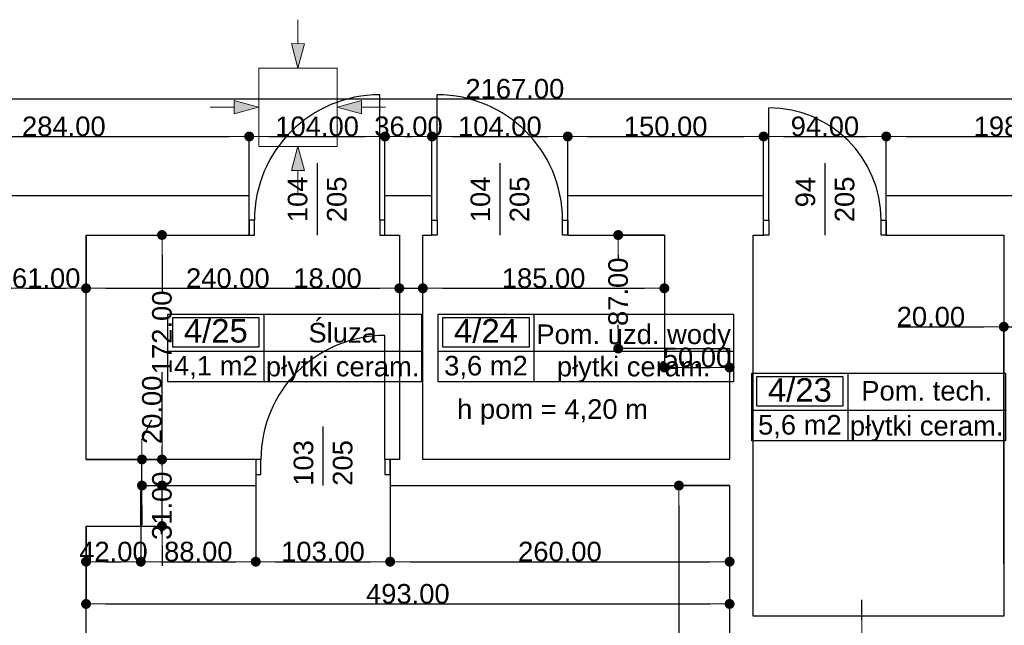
# Model space of a CAD drawing. Header units: millimetres. Extents: x -175445 to -20415, y -559200 to 231527.
# Tile 98 of 256: x -118716 to -111174, y -166722 to -162080. Entities that reach past the tile are written whole.
import ezdxf
from ezdxf.enums import TextEntityAlignment as Align

# ---------------------------------------------------------------- set-up
doc = ezdxf.new("R2010")
doc.units = ezdxf.units.MM
doc.header["$MEASUREMENT"] = 0
for name, color, linetype in [('Drzwi', 7, 'Continuous'), ('Linia', 7, 'Continuous'), ('Obiekt', 7, 'Continuous'), ('Strefa', 9, 'Continuous'), ('Słup', 7, 'Continuous'), ('Tekst', 7, 'Continuous'), ('Wymiary', 9, 'Continuous'), ('Ściana', 7, 'Continuous')]:
    doc.layers.add(name, color=color, linetype=linetype)
doc.styles.add('Arial', font='txt')
doc.styles.add('Times new roman', font='txt')
doc.dimstyles.new('GENERATED_STYLE__1', dxfattribs={"dimtxt": 150, "dimasz": 152, "dimexe": 0.18, "dimexo": 0, "dimgap": 0.09, "dimtad": 1, "dimtih": 1, "dimtoh": 1, "dimlfac": 0.1, "dimzin": 0, "dimdsep": 46, "dimtxsty": 'Arial', "dimblk": 'ARROWHEAD_11', "dimblk1": 'ARROWHEAD_11', "dimblk2": 'ARROWHEAD_11', "dimcen": 0.09, "dimclrd": 256, "dimclre": 256, "dimclrt": 256, "dimazin": 0, "dimtfac": 1, "dimtdec": 4, "dimtmove": 0, "dimatfit": 3, "dimfxl": 1, "dimtolj": 1, "dimtzin": 0, "dimarcsym": 0})
doc.dimstyles.new('GENERATED_STYLE__2', dxfattribs={"dimtxt": 150, "dimasz": 152, "dimexe": 0.18, "dimexo": 0, "dimgap": 0.09, "dimtad": 1, "dimlfac": 0.1, "dimzin": 0, "dimdsep": 46, "dimtxsty": 'Arial', "dimblk": 'ARROWHEAD_11', "dimblk1": 'ARROWHEAD_11', "dimblk2": 'ARROWHEAD_11', "dimcen": 0.09, "dimclrd": 256, "dimclre": 256, "dimclrt": 256, "dimazin": 0, "dimtfac": 1, "dimtdec": 4, "dimtmove": 0, "dimatfit": 3, "dimfxl": 1, "dimtolj": 1, "dimtzin": 0, "dimarcsym": 0})

# ---------------------------------------------------------------- blocks, each defined once
blk = doc.blocks.new('Pom. tech._4_23_23', base_point=(-112372.9, 30297))
at = {"layer": 'Strefa'}
for p, q in [((-113107, 30579.9), (-111164.8, 30579.9)), ((-113107, 30061.3), (-113107, 30579.9)), ((-113070.3, 30553.9), (-112409.6, 30553.9)), ((-113070.3, 30327.6), (-113070.3, 30553.9)), ((-112409.6, 30553.9), (-112409.6, 30327.6)), ((-112372.9, 30579.9), (-112372.9, 30061.3)), ((-111164.8, 30579.9), (-111164.8, 30061.3)), ((-112409.6, 30327.6), (-113070.3, 30327.6)), ((-113107, 30297), (-111164.8, 30297)), ((-111164.8, 30061.3), (-113107, 30061.3))]:
    blk.add_line(p, q, dxfattribs=at)
at = {"layer": 'Strefa', "style": 'Arial'}
for tag, height, p in [('ROOM_NUMBER', 180, (-112739.9, 30451.9)), ('ROOM_NAME', 150, (-111768.8, 30445.8)), ('ROOM_CALC_AREA', 150, (-112739.9, 30184.9)), ('floor_f', 150, (-111768.8, 30177.9))]:
    blk.add_attdef(tag, text='', height=height, dxfattribs=at).set_placement(p, align=Align.MIDDLE_CENTER)
blk = doc.blocks.new('Pom. uzd. wody_4_24_24', base_point=(-114777.3, 30750.3))
at = {"layer": 'Strefa'}
for p, q in [((-115511.3, 31033.1), (-113249.4, 31033.1)), ((-115511.3, 30514.6), (-115511.3, 31033.1)), ((-115474.6, 31007.2), (-114814, 31007.2)), ((-115474.6, 30780.9), (-115474.6, 31007.2)), ((-114814, 31007.2), (-114814, 30780.9)), ((-114777.3, 31033.1), (-114777.3, 30514.6)), ((-113249.4, 31033.1), (-113249.4, 30514.6)), ((-114814, 30780.9), (-115474.6, 30780.9)), ((-115511.3, 30750.3), (-113249.4, 30750.3)), ((-113249.4, 30514.6), (-115511.3, 30514.6))]:
    blk.add_line(p, q, dxfattribs=at)
at = {"layer": 'Strefa', "style": 'Arial'}
for tag, height, p in [('ROOM_NUMBER', 180, (-115144.3, 30905.2)), ('ROOM_NAME', 150, (-114013.4, 30878.7)), ('ROOM_CALC_AREA', 150, (-115144.3, 30638.2)), ('floor_f', 150, (-114013.4, 30631.2))]:
    blk.add_attdef(tag, text='', height=height, dxfattribs=at).set_placement(p, align=Align.MIDDLE_CENTER)
blk = doc.blocks.new('Śluza_4_25_25', base_point=(-116846.6, 30750.3))
at = {"layer": 'Strefa'}
for p, q in [((-117580.6, 31033.1), (-115638.4, 31033.1)), ((-117580.6, 30514.6), (-117580.6, 31033.1)), ((-117543.9, 31007.2), (-116883.3, 31007.2)), ((-117543.9, 30780.9), (-117543.9, 31007.2)), ((-116883.3, 31007.2), (-116883.3, 30780.9)), ((-116846.6, 31033.1), (-116846.6, 30514.6)), ((-115638.4, 31033.1), (-115638.4, 30514.6)), ((-116883.3, 30780.9), (-117543.9, 30780.9)), ((-117580.6, 30750.3), (-115638.4, 30750.3)), ((-115638.4, 30514.6), (-117580.6, 30514.6))]:
    blk.add_line(p, q, dxfattribs=at)
at = {"layer": 'Strefa', "style": 'Arial'}
for tag, height, p in [('ROOM_NUMBER', 180, (-117213.6, 30905.2)), ('ROOM_NAME', 150, (-116242.5, 30890.5)), ('ROOM_CALC_AREA', 150, (-117213.6, 30638.2)), ('floor_f', 150, (-116242.5, 30631.2))]:
    blk.add_attdef(tag, text='', height=height, dxfattribs=at).set_placement(p, align=Align.MIDDLE_CENTER)
blk = doc.blocks.new('ARROWHEAD_11')
at = {"color": 0, "linetype": 'Continuous', "lineweight": 0}
blk.add_line((0, 0), (-1, 0), dxfattribs=at)
at = {"color": 0, "linetype": 'Continuous', "lineweight": 0, "const_width": 0.25, "flags": 128}
blk.add_lwpolyline([(-0.125, 0, 1), (0.125, 0, 1)], format="xyb", close=True, dxfattribs=at)
blk = doc.blocks.new('*D1214')
at = {"layer": 'Defpoints', "color": 0}
for p in [(-116958, -162975.4), (-119798, -163430.6), (-116958, -163430.6)]:
    blk.add_point(p, dxfattribs=at)
at = {"layer": 'Wymiary', "lineweight": -2}
for p, q in [((-119798, -163430.6), (-119798, -162975.2)), ((-119646, -162975.4), (-117110, -162975.4)), ((-116958, -163430.6), (-116958, -162975.2))]:
    blk.add_line(p, q, dxfattribs=at)
at = {"layer": 'Wymiary', "lineweight": -2, "xscale": 152, "yscale": 152, "zscale": 152, "rotation": 180}
blk.add_blockref('ARROWHEAD_11', (-119798, -162975.4), dxfattribs=at)
at = {"layer": 'Wymiary', "lineweight": -2, "xscale": 152, "yscale": 152, "zscale": 152}
blk.add_blockref('ARROWHEAD_11', (-116958, -162975.4), dxfattribs=at)
at = {"layer": 'Wymiary', "lineweight": 13, "insert": (-118378, -162898.7), "char_height": 150, "attachment_point": 5, "style": 'Arial'}
blk.add_mtext('\\A1;284.00', dxfattribs=at)
blk = doc.blocks.new('*D1215')
at = {"layer": 'Defpoints', "color": 0}
for p in [(-115918, -162975.4), (-116958, -163430.6), (-115918, -163430.6)]:
    blk.add_point(p, dxfattribs=at)
at = {"layer": 'Wymiary', "lineweight": -2}
for p, q in [((-116958, -163430.6), (-116958, -162975.2)), ((-116806, -162975.4), (-116070, -162975.4)), ((-115918, -163430.6), (-115918, -162975.2))]:
    blk.add_line(p, q, dxfattribs=at)
at = {"layer": 'Wymiary', "lineweight": -2, "xscale": 152, "yscale": 152, "zscale": 152, "rotation": 180}
blk.add_blockref('ARROWHEAD_11', (-116958, -162975.4), dxfattribs=at)
at = {"layer": 'Wymiary', "lineweight": -2, "xscale": 152, "yscale": 152, "zscale": 152}
blk.add_blockref('ARROWHEAD_11', (-115918, -162975.4), dxfattribs=at)
at = {"layer": 'Wymiary', "lineweight": 13, "insert": (-116438, -162898.7), "char_height": 150, "attachment_point": 5, "style": 'Arial'}
blk.add_mtext('\\A1;104.00', dxfattribs=at)
blk = doc.blocks.new('*D1216')
at = {"layer": 'Defpoints', "color": 0}
for p in [(-115558, -162975.4), (-115918, -163430.6), (-115558, -163430.6)]:
    blk.add_point(p, dxfattribs=at)
at = {"layer": 'Wymiary', "lineweight": -2}
for p, q in [((-115918, -163430.6), (-115918, -162975.2)), ((-115766, -162975.4), (-115710, -162975.4)), ((-115558, -163430.6), (-115558, -162975.2))]:
    blk.add_line(p, q, dxfattribs=at)
at = {"layer": 'Wymiary', "lineweight": -2, "xscale": 152, "yscale": 152, "zscale": 152, "rotation": 180}
blk.add_blockref('ARROWHEAD_11', (-115918, -162975.4), dxfattribs=at)
at = {"layer": 'Wymiary', "lineweight": -2, "xscale": 152, "yscale": 152, "zscale": 152}
blk.add_blockref('ARROWHEAD_11', (-115558, -162975.4), dxfattribs=at)
at = {"layer": 'Wymiary', "lineweight": 13, "insert": (-115738, -162898.6), "char_height": 150, "attachment_point": 5, "style": 'Arial'}
blk.add_mtext('\\A1;36.00', dxfattribs=at)
blk = doc.blocks.new('*D1217')
at = {"layer": 'Defpoints', "color": 0}
for p in [(-114518, -162975.4), (-115558, -163430.6), (-114518, -163430.6)]:
    blk.add_point(p, dxfattribs=at)
at = {"layer": 'Wymiary', "lineweight": -2}
for p, q in [((-115558, -163430.6), (-115558, -162975.2)), ((-115406, -162975.4), (-114670, -162975.4)), ((-114518, -163430.6), (-114518, -162975.2))]:
    blk.add_line(p, q, dxfattribs=at)
at = {"layer": 'Wymiary', "lineweight": -2, "xscale": 152, "yscale": 152, "zscale": 152, "rotation": 180}
blk.add_blockref('ARROWHEAD_11', (-115558, -162975.4), dxfattribs=at)
at = {"layer": 'Wymiary', "lineweight": -2, "xscale": 152, "yscale": 152, "zscale": 152}
blk.add_blockref('ARROWHEAD_11', (-114518, -162975.4), dxfattribs=at)
at = {"layer": 'Wymiary', "lineweight": 13, "insert": (-115038, -162898.7), "char_height": 150, "attachment_point": 5, "style": 'Arial'}
blk.add_mtext('\\A1;104.00', dxfattribs=at)
blk = doc.blocks.new('*D1218')
at = {"layer": 'Defpoints', "color": 0}
for p in [(-113018, -162975.4), (-114518, -163430.6), (-113018, -163430.6)]:
    blk.add_point(p, dxfattribs=at)
at = {"layer": 'Wymiary', "lineweight": -2}
for p, q in [((-114518, -163430.6), (-114518, -162975.2)), ((-114366, -162975.4), (-113170, -162975.4)), ((-113018, -163430.6), (-113018, -162975.2))]:
    blk.add_line(p, q, dxfattribs=at)
at = {"layer": 'Wymiary', "lineweight": -2, "xscale": 152, "yscale": 152, "zscale": 152, "rotation": 180}
blk.add_blockref('ARROWHEAD_11', (-114518, -162975.4), dxfattribs=at)
at = {"layer": 'Wymiary', "lineweight": -2, "xscale": 152, "yscale": 152, "zscale": 152}
blk.add_blockref('ARROWHEAD_11', (-113018, -162975.4), dxfattribs=at)
at = {"layer": 'Wymiary', "lineweight": 13, "insert": (-113768, -162898.7), "char_height": 150, "attachment_point": 5, "style": 'Arial'}
blk.add_mtext('\\A1;150.00', dxfattribs=at)
blk = doc.blocks.new('*D1219')
at = {"layer": 'Defpoints', "color": 0}
for p in [(-112078, -162975.4), (-113018, -163430.6), (-112078, -163430.6)]:
    blk.add_point(p, dxfattribs=at)
at = {"layer": 'Wymiary', "lineweight": -2}
for p, q in [((-113018, -163430.6), (-113018, -162975.2)), ((-112866, -162975.4), (-112230, -162975.4)), ((-112078, -163430.6), (-112078, -162975.2))]:
    blk.add_line(p, q, dxfattribs=at)
at = {"layer": 'Wymiary', "lineweight": -2, "xscale": 152, "yscale": 152, "zscale": 152, "rotation": 180}
blk.add_blockref('ARROWHEAD_11', (-113018, -162975.4), dxfattribs=at)
at = {"layer": 'Wymiary', "lineweight": -2, "xscale": 152, "yscale": 152, "zscale": 152}
blk.add_blockref('ARROWHEAD_11', (-112078, -162975.4), dxfattribs=at)
at = {"layer": 'Wymiary', "lineweight": 13, "insert": (-112548, -162898.7), "char_height": 150, "attachment_point": 5, "style": 'Arial'}
blk.add_mtext('\\A1;94.00', dxfattribs=at)
blk = doc.blocks.new('*D1220')
at = {"layer": 'Defpoints', "color": 0}
for p in [(-110098, -162975.4), (-112078, -163430.6), (-110098, -163430.6)]:
    blk.add_point(p, dxfattribs=at)
at = {"layer": 'Wymiary', "lineweight": -2}
for p, q in [((-112078, -163430.6), (-112078, -162975.2)), ((-111926, -162975.4), (-110250, -162975.4)), ((-110098, -163430.6), (-110098, -162975.2))]:
    blk.add_line(p, q, dxfattribs=at)
at = {"layer": 'Wymiary', "lineweight": -2, "xscale": 152, "yscale": 152, "zscale": 152, "rotation": 180}
blk.add_blockref('ARROWHEAD_11', (-112078, -162975.4), dxfattribs=at)
at = {"layer": 'Wymiary', "lineweight": -2, "xscale": 152, "yscale": 152, "zscale": 152}
blk.add_blockref('ARROWHEAD_11', (-110098, -162975.4), dxfattribs=at)
at = {"layer": 'Wymiary', "lineweight": 13, "insert": (-111088, -162898.7), "char_height": 150, "attachment_point": 5, "style": 'Arial'}
blk.add_mtext('\\A1;198.00', dxfattribs=at)
blk = doc.blocks.new('*D1238')
at = {"layer": 'Defpoints', "color": 0}
for p in [(-104088, -162687.4), (-125758, -163170.6), (-104088, -163430.6)]:
    blk.add_point(p, dxfattribs=at)
at = {"layer": 'Wymiary', "lineweight": -2}
for p, q in [((-125758, -163170.6), (-125758, -162687.2)), ((-125606, -162687.4), (-104240, -162687.4)), ((-104088, -163430.6), (-104088, -162687.2))]:
    blk.add_line(p, q, dxfattribs=at)
at = {"layer": 'Wymiary', "lineweight": -2, "xscale": 152, "yscale": 152, "zscale": 152, "rotation": 180}
blk.add_blockref('ARROWHEAD_11', (-125758, -162687.4), dxfattribs=at)
at = {"layer": 'Wymiary', "lineweight": -2, "xscale": 152, "yscale": 152, "zscale": 152}
blk.add_blockref('ARROWHEAD_11', (-104088, -162687.4), dxfattribs=at)
at = {"layer": 'Wymiary', "lineweight": 13, "insert": (-114923, -162610.7), "char_height": 150, "attachment_point": 5, "style": 'Arial'}
blk.add_mtext('\\A1;2167.00', dxfattribs=at)
blk = doc.blocks.new('*D1505')
at = {"layer": 'Defpoints', "color": 0}
for p in [(-110978, -164433.7), (-111178, -166250.6), (-110978, -166250.6)]:
    blk.add_point(p, dxfattribs=at)
at = {"layer": 'Wymiary', "lineweight": -2}
for p, q in [((-111990.3, -164433.7), (-111482, -164433.7)), ((-111482, -164433.7), (-111330, -164433.7)), ((-111178, -166250.6), (-111178, -164433.6)), ((-111178, -164433.7), (-110978, -164433.7)), ((-110978, -166250.6), (-110978, -164433.6)), ((-110826, -164433.7), (-110674, -164433.7))]:
    blk.add_line(p, q, dxfattribs=at)
at = {"layer": 'Wymiary', "lineweight": -2, "xscale": 152, "yscale": 152, "zscale": 152}
blk.add_blockref('ARROWHEAD_11', (-111178, -164433.7), dxfattribs=at)
at = {"layer": 'Wymiary', "lineweight": -2, "xscale": 152, "yscale": 152, "zscale": 152, "rotation": 180}
blk.add_blockref('ARROWHEAD_11', (-110978, -164433.7), dxfattribs=at)
at = {"layer": 'Wymiary', "lineweight": 13, "insert": (-111736.2, -164357.1), "char_height": 150, "attachment_point": 5, "style": 'Arial'}
blk.add_mtext('\\A1;20.00', dxfattribs=at)
blk = doc.blocks.new('*D1548')
at = {"layer": 'Defpoints', "color": 0}
for p in [(-113666.6, -165650.6), (-113278, -165650.6), (-111608, -170780.6)]:
    blk.add_point(p, dxfattribs=at)
at = {"layer": 'Wymiary', "lineweight": -2}
for p, q in [((-113278, -165650.6), (-113666.8, -165650.6)), ((-113666.6, -165802.6), (-113666.6, -167904.4)), ((-113666.6, -170628.6), (-113666.6, -168526.8)), ((-111608, -170780.6), (-113666.8, -170780.6))]:
    blk.add_line(p, q, dxfattribs=at)
at = {"layer": 'Wymiary', "lineweight": -2, "xscale": 152, "yscale": 152, "zscale": 152}
for p, rotation in [((-113666.6, -165650.6), 90), ((-113666.6, -170780.6), 270)]:
    blk.add_blockref('ARROWHEAD_11', p, dxfattribs=dict(at, rotation=rotation))
at = {"layer": 'Wymiary', "lineweight": 13, "insert": (-113666.6, -168215.6), "char_height": 150, "attachment_point": 5, "rotation": 90, "style": 'Arial'}
blk.add_mtext('\\A1;513.00', dxfattribs=at)
blk = doc.blocks.new('*D1549')
at = {"layer": 'Defpoints', "color": 0}
for p in [(-112266.1, -166830.6), (-112178, -166830.6), (-112178, -167070.6)]:
    blk.add_point(p, dxfattribs=at)
at = {"layer": 'Wymiary', "lineweight": -2}
for p, q in [((-112266.1, -166678.6), (-112266.1, -166526.6)), ((-112178, -166830.6), (-112266.3, -166830.6)), ((-112266.1, -167070.6), (-112266.1, -166830.6)), ((-112178, -167070.6), (-112266.3, -167070.6)), ((-112266.1, -167222.6), (-112342.8, -167374.6))]:
    blk.add_line(p, q, dxfattribs=at)
at = {"layer": 'Wymiary', "lineweight": -2, "xscale": 152, "yscale": 152, "zscale": 152}
for p, rotation in [((-112266.1, -166830.6), 270), ((-112266.1, -167070.6), 90)]:
    blk.add_blockref('ARROWHEAD_11', p, dxfattribs=dict(at, rotation=rotation))
at = {"layer": 'Wymiary', "lineweight": 13, "insert": (-112342.8, -167451.3), "char_height": 150, "attachment_point": 5, "rotation": 90, "style": 'Arial'}
blk.add_mtext('\\A1;24.00', dxfattribs=at)
blk = doc.blocks.new('*D1551')
at = {"layer": 'Defpoints', "color": 0}
for p in [(-118208, -165960.6), (-117788, -165960.6), (-117788, -166234)]:
    blk.add_point(p, dxfattribs=at)
at = {"layer": 'Wymiary', "lineweight": -2}
for p, q in [((-118208, -165960.6), (-118208, -166234.1)), ((-117788, -165960.6), (-117788, -166234.1)), ((-118056, -166234), (-117940, -166234))]:
    blk.add_line(p, q, dxfattribs=at)
at = {"layer": 'Wymiary', "lineweight": -2, "xscale": 152, "yscale": 152, "zscale": 152, "rotation": 180}
blk.add_blockref('ARROWHEAD_11', (-118208, -166234), dxfattribs=at)
at = {"layer": 'Wymiary', "lineweight": -2, "xscale": 152, "yscale": 152, "zscale": 152}
blk.add_blockref('ARROWHEAD_11', (-117788, -166234), dxfattribs=at)
at = {"layer": 'Wymiary', "lineweight": 13, "insert": (-117998, -166157.3), "char_height": 150, "attachment_point": 5, "style": 'Arial'}
blk.add_mtext('\\A1;42.00', dxfattribs=at)
blk = doc.blocks.new('*D1552')
at = {"layer": 'Defpoints', "color": 0}
for p in [(-116908, -165650.6), (-117788, -165960.6), (-116908, -166234)]:
    blk.add_point(p, dxfattribs=at)
at = {"layer": 'Wymiary', "lineweight": -2}
for p, q in [((-116908, -165650.6), (-116908, -166234.1)), ((-117788, -165960.6), (-117788, -166234.1)), ((-117636, -166234), (-117060, -166234))]:
    blk.add_line(p, q, dxfattribs=at)
at = {"layer": 'Wymiary', "lineweight": -2, "xscale": 152, "yscale": 152, "zscale": 152, "rotation": 180}
blk.add_blockref('ARROWHEAD_11', (-117788, -166234), dxfattribs=at)
at = {"layer": 'Wymiary', "lineweight": -2, "xscale": 152, "yscale": 152, "zscale": 152}
blk.add_blockref('ARROWHEAD_11', (-116908, -166234), dxfattribs=at)
at = {"layer": 'Wymiary', "lineweight": 13, "insert": (-117348, -166157.3), "char_height": 150, "attachment_point": 5, "style": 'Arial'}
blk.add_mtext('\\A1;88.00', dxfattribs=at)
blk = doc.blocks.new('*D1553')
at = {"layer": 'Defpoints', "color": 0}
for p in [(-116908, -165650.6), (-115878, -165650.6), (-115878, -166234)]:
    blk.add_point(p, dxfattribs=at)
at = {"layer": 'Wymiary', "lineweight": -2}
for p, q in [((-116908, -165650.6), (-116908, -166234.1)), ((-115878, -165650.6), (-115878, -166234.1)), ((-116756, -166234), (-116030, -166234))]:
    blk.add_line(p, q, dxfattribs=at)
at = {"layer": 'Wymiary', "lineweight": -2, "xscale": 152, "yscale": 152, "zscale": 152, "rotation": 180}
blk.add_blockref('ARROWHEAD_11', (-116908, -166234), dxfattribs=at)
at = {"layer": 'Wymiary', "lineweight": -2, "xscale": 152, "yscale": 152, "zscale": 152}
blk.add_blockref('ARROWHEAD_11', (-115878, -166234), dxfattribs=at)
at = {"layer": 'Wymiary', "lineweight": 13, "insert": (-116393, -166157.2), "char_height": 150, "attachment_point": 5, "style": 'Arial'}
blk.add_mtext('\\A1;103.00', dxfattribs=at)
blk = doc.blocks.new('*D1554')
at = {"layer": 'Defpoints', "color": 0}
for p in [(-115878, -165650.6), (-113278, -165650.6), (-113278, -166234)]:
    blk.add_point(p, dxfattribs=at)
at = {"layer": 'Wymiary', "lineweight": -2}
for p, q in [((-115878, -165650.6), (-115878, -166234.1)), ((-113278, -165650.6), (-113278, -166234.1)), ((-115726, -166234), (-113430, -166234))]:
    blk.add_line(p, q, dxfattribs=at)
at = {"layer": 'Wymiary', "lineweight": -2, "xscale": 152, "yscale": 152, "zscale": 152, "rotation": 180}
blk.add_blockref('ARROWHEAD_11', (-115878, -166234), dxfattribs=at)
at = {"layer": 'Wymiary', "lineweight": -2, "xscale": 152, "yscale": 152, "zscale": 152}
blk.add_blockref('ARROWHEAD_11', (-113278, -166234), dxfattribs=at)
at = {"layer": 'Wymiary', "lineweight": 13, "insert": (-114578, -166157.3), "char_height": 150, "attachment_point": 5, "style": 'Arial'}
blk.add_mtext('\\A1;260.00', dxfattribs=at)
blk = doc.blocks.new('*D1555')
at = {"layer": 'Defpoints', "color": 0}
for p in [(-117788, -165650.6), (-117626.1, -165650.6), (-117788, -165960.6)]:
    blk.add_point(p, dxfattribs=at)
at = {"layer": 'Wymiary', "lineweight": -2}
for p, q in [((-117626.1, -165498.6), (-117626.1, -165346.6)), ((-117788, -165650.6), (-117625.9, -165650.6)), ((-117626.1, -165960.6), (-117626.1, -165650.6)), ((-117788, -165960.6), (-117625.9, -165960.6)), ((-117626.1, -166112.6), (-117626.1, -166264.6))]:
    blk.add_line(p, q, dxfattribs=at)
at = {"layer": 'Wymiary', "lineweight": -2, "xscale": 152, "yscale": 152, "zscale": 152}
for p, rotation in [((-117626.1, -165650.6), 270), ((-117626.1, -165960.6), 90)]:
    blk.add_blockref('ARROWHEAD_11', p, dxfattribs=dict(at, rotation=rotation))
at = {"layer": 'Wymiary', "lineweight": 13, "insert": (-117626.1, -165805.6), "char_height": 150, "attachment_point": 5, "rotation": 90, "style": 'Arial'}
blk.add_mtext('\\A1;31.00', dxfattribs=at)
blk = doc.blocks.new('*D1556')
at = {"layer": 'Defpoints', "color": 0}
for p in [(-118208, -165450.6), (-117779.5, -165450.6), (-117788, -165650.6)]:
    blk.add_point(p, dxfattribs=at)
at = {"layer": 'Wymiary', "lineweight": -2}
for p, q in [((-117779.5, -165298.6), (-117702.8, -165146.6)), ((-118208, -165450.6), (-117779.3, -165450.6)), ((-117779.5, -165650.6), (-117779.5, -165450.6)), ((-117788, -165650.6), (-117779.3, -165650.6)), ((-117779.5, -165802.6), (-117779.5, -165954.6))]:
    blk.add_line(p, q, dxfattribs=at)
at = {"layer": 'Wymiary', "lineweight": -2, "xscale": 152, "yscale": 152, "zscale": 152}
for p, rotation in [((-117779.5, -165450.6), 270), ((-117779.5, -165650.6), 90)]:
    blk.add_blockref('ARROWHEAD_11', p, dxfattribs=dict(at, rotation=rotation))
at = {"layer": 'Wymiary', "lineweight": 13, "insert": (-117702.8, -165070), "char_height": 150, "attachment_point": 5, "rotation": 90, "style": 'Arial'}
blk.add_mtext('\\A1;20.00', dxfattribs=at)
blk = doc.blocks.new('*D1557')
at = {"layer": 'Defpoints', "color": 0}
for p in [(-118208, -163730.6), (-117626.1, -163730.6), (-118208, -165450.6)]:
    blk.add_point(p, dxfattribs=at)
at = {"layer": 'Wymiary', "lineweight": -2}
for p, q in [((-118208, -163730.6), (-117625.9, -163730.6)), ((-117626.1, -163882.6), (-117626.1, -164172.7)), ((-117626.1, -165298.6), (-117626.1, -164780.9)), ((-118208, -165450.6), (-117625.9, -165450.6))]:
    blk.add_line(p, q, dxfattribs=at)
at = {"layer": 'Wymiary', "lineweight": -2, "xscale": 152, "yscale": 152, "zscale": 152}
for p, rotation in [((-117626.1, -163730.6), 90), ((-117626.1, -165450.6), 270)]:
    blk.add_blockref('ARROWHEAD_11', p, dxfattribs=dict(at, rotation=rotation))
at = {"layer": 'Wymiary', "lineweight": 13, "insert": (-117626.1, -164476.8), "char_height": 150, "attachment_point": 5, "rotation": 90, "style": 'Arial'}
blk.add_mtext('\\A1;172.00', dxfattribs=at)
blk = doc.blocks.new('*D1558')
at = {"layer": 'Defpoints', "color": 0}
for p in [(-113278, -165650.6), (-118208, -165960.6), (-113278, -166557.9)]:
    blk.add_point(p, dxfattribs=at)
at = {"layer": 'Wymiary', "lineweight": -2}
for p, q in [((-113278, -165650.6), (-113278, -166558.1)), ((-118208, -165960.6), (-118208, -166558.1)), ((-118056, -166557.9), (-113430, -166557.9))]:
    blk.add_line(p, q, dxfattribs=at)
at = {"layer": 'Wymiary', "lineweight": -2, "xscale": 152, "yscale": 152, "zscale": 152, "rotation": 180}
blk.add_blockref('ARROWHEAD_11', (-118208, -166557.9), dxfattribs=at)
at = {"layer": 'Wymiary', "lineweight": -2, "xscale": 152, "yscale": 152, "zscale": 152}
blk.add_blockref('ARROWHEAD_11', (-113278, -166557.9), dxfattribs=at)
at = {"layer": 'Wymiary', "lineweight": 13, "insert": (-115743, -166481.2), "char_height": 150, "attachment_point": 5, "style": 'Arial'}
blk.add_mtext('\\A1;493.00', dxfattribs=at)
blk = doc.blocks.new('*D1575')
at = {"layer": 'Defpoints', "color": 0}
for p in [(-118208, -163730.6), (-118208, -164138.9), (-118818, -166410.6)]:
    blk.add_point(p, dxfattribs=at)
at = {"layer": 'Wymiary', "lineweight": -2}
for p, q in [((-118208, -163730.6), (-118208, -164139)), ((-118818, -166410.6), (-118818, -164138.7)), ((-118666, -164138.9), (-118360, -164138.9))]:
    blk.add_line(p, q, dxfattribs=at)
at = {"layer": 'Wymiary', "lineweight": -2, "xscale": 152, "yscale": 152, "zscale": 152, "rotation": 180}
blk.add_blockref('ARROWHEAD_11', (-118818, -164138.9), dxfattribs=at)
at = {"layer": 'Wymiary', "lineweight": -2, "xscale": 152, "yscale": 152, "zscale": 152}
blk.add_blockref('ARROWHEAD_11', (-118208, -164138.9), dxfattribs=at)
at = {"layer": 'Wymiary', "lineweight": 13, "insert": (-118513, -164062.2), "char_height": 150, "attachment_point": 5, "style": 'Arial'}
blk.add_mtext('\\A1;61.00', dxfattribs=at)
blk = doc.blocks.new('*D1576')
at = {"layer": 'Defpoints', "color": 0}
for p in [(-118208, -163730.6), (-115808, -163730.6), (-115808, -164138.9)]:
    blk.add_point(p, dxfattribs=at)
at = {"layer": 'Wymiary', "lineweight": -2}
for p, q in [((-118208, -163730.6), (-118208, -164139)), ((-115808, -163730.6), (-115808, -164139)), ((-118056, -164138.9), (-115960, -164138.9))]:
    blk.add_line(p, q, dxfattribs=at)
at = {"layer": 'Wymiary', "lineweight": -2, "xscale": 152, "yscale": 152, "zscale": 152, "rotation": 180}
blk.add_blockref('ARROWHEAD_11', (-118208, -164138.9), dxfattribs=at)
at = {"layer": 'Wymiary', "lineweight": -2, "xscale": 152, "yscale": 152, "zscale": 152}
blk.add_blockref('ARROWHEAD_11', (-115808, -164138.9), dxfattribs=at)
at = {"layer": 'Wymiary', "lineweight": 13, "insert": (-117121.8, -164062.2), "char_height": 150, "attachment_point": 5, "style": 'Arial'}
blk.add_mtext('\\A1;240.00', dxfattribs=at)
blk = doc.blocks.new('*D1577')
at = {"layer": 'Defpoints', "color": 0}
for p in [(-115808, -163730.6), (-115628, -164138.9), (-115628, -164440.6)]:
    blk.add_point(p, dxfattribs=at)
at = {"layer": 'Wymiary', "lineweight": -2}
for p, q in [((-115808, -163730.6), (-115808, -164139)), ((-116603.7, -164138.9), (-116112, -164138.9)), ((-116112, -164138.9), (-115960, -164138.9)), ((-115808, -164138.9), (-115628, -164138.9)), ((-115628, -164440.6), (-115628, -164138.7)), ((-115476, -164138.9), (-115324, -164138.9))]:
    blk.add_line(p, q, dxfattribs=at)
at = {"layer": 'Wymiary', "lineweight": -2, "xscale": 152, "yscale": 152, "zscale": 152}
blk.add_blockref('ARROWHEAD_11', (-115808, -164138.9), dxfattribs=at)
at = {"layer": 'Wymiary', "lineweight": -2, "xscale": 152, "yscale": 152, "zscale": 152, "rotation": 180}
blk.add_blockref('ARROWHEAD_11', (-115628, -164138.9), dxfattribs=at)
at = {"layer": 'Wymiary', "lineweight": 13, "insert": (-116357.9, -164062.2), "char_height": 150, "attachment_point": 5, "style": 'Arial'}
blk.add_mtext('\\A1;18.00', dxfattribs=at)
blk = doc.blocks.new('*D1578')
at = {"layer": 'Defpoints', "color": 0}
for p in [(-113778, -163730.6), (-113778, -164138.9), (-115628, -164440.6)]:
    blk.add_point(p, dxfattribs=at)
at = {"layer": 'Wymiary', "lineweight": -2}
for p, q in [((-113778, -163730.6), (-113778, -164139)), ((-115628, -164440.6), (-115628, -164138.7)), ((-115476, -164138.9), (-113930, -164138.9))]:
    blk.add_line(p, q, dxfattribs=at)
at = {"layer": 'Wymiary', "lineweight": -2, "xscale": 152, "yscale": 152, "zscale": 152, "rotation": 180}
blk.add_blockref('ARROWHEAD_11', (-115628, -164138.9), dxfattribs=at)
at = {"layer": 'Wymiary', "lineweight": -2, "xscale": 152, "yscale": 152, "zscale": 152}
blk.add_blockref('ARROWHEAD_11', (-113778, -164138.9), dxfattribs=at)
at = {"layer": 'Wymiary', "lineweight": 13, "insert": (-114703, -164062.2), "char_height": 150, "attachment_point": 5, "style": 'Arial'}
blk.add_mtext('\\A1;185.00', dxfattribs=at)
blk = doc.blocks.new('*D1579')
at = {"layer": 'Defpoints', "color": 0}
for p in [(-114131.5, -163730.6), (-113778, -163730.6), (-113778, -164600.6)]:
    blk.add_point(p, dxfattribs=at)
at = {"layer": 'Wymiary', "lineweight": -2}
for p, q in [((-113778, -163730.6), (-114131.7, -163730.6)), ((-114131.5, -163882.6), (-114131.5, -163912.6)), ((-114131.5, -164448.6), (-114131.5, -164418.7)), ((-113778, -164600.6), (-114131.7, -164600.6))]:
    blk.add_line(p, q, dxfattribs=at)
at = {"layer": 'Wymiary', "lineweight": -2, "xscale": 152, "yscale": 152, "zscale": 152}
for p, rotation in [((-114131.5, -163730.6), 90), ((-114131.5, -164600.6), 270)]:
    blk.add_blockref('ARROWHEAD_11', p, dxfattribs=dict(at, rotation=rotation))
at = {"layer": 'Wymiary', "lineweight": 13, "insert": (-114131.5, -164165.6), "char_height": 150, "attachment_point": 5, "rotation": 90, "style": 'Arial'}
blk.add_mtext('\\A1;87.00', dxfattribs=at)
blk = doc.blocks.new('*D1580')
at = {"layer": 'Defpoints', "color": 0}
for p in [(-113778, -164600.6), (-113278, -164600.6), (-113278, -164746.2)]:
    blk.add_point(p, dxfattribs=at)
at = {"layer": 'Wymiary', "lineweight": -2}
for p, q in [((-113778, -164600.6), (-113778, -164746.4)), ((-113278, -164600.6), (-113278, -164746.4)), ((-113626, -164746.2), (-113430, -164746.2))]:
    blk.add_line(p, q, dxfattribs=at)
at = {"layer": 'Wymiary', "lineweight": -2, "xscale": 152, "yscale": 152, "zscale": 152, "rotation": 180}
blk.add_blockref('ARROWHEAD_11', (-113778, -164746.2), dxfattribs=at)
at = {"layer": 'Wymiary', "lineweight": -2, "xscale": 152, "yscale": 152, "zscale": 152}
blk.add_blockref('ARROWHEAD_11', (-113278, -164746.2), dxfattribs=at)
at = {"layer": 'Wymiary', "lineweight": 13, "insert": (-113528, -164669.5), "char_height": 150, "attachment_point": 5, "style": 'Arial'}
blk.add_mtext('\\A1;50.00', dxfattribs=at)

msp = doc.modelspace()

# ---------------------------------------------------------------- hatches: boundary and pattern name
at = {"layer": 'Linia', "linetype": 'Continuous', "lineweight": 13}
for points in [[(-116585.14, -162450.773), (-116534.891, -162264.237), (-116634.891, -162264.104)], [(-116886.34, -162750.772), (-117072.943, -162700.772), (-117072.943, -162800.772)], [(-116285.54, -162750.772), (-116098.938, -162800.772), (-116098.938, -162700.772)], [(-116585.14, -163050.772), (-116634.891, -163237.441), (-116534.891, -163237.308)]]:
    msp.add_hatch(color=253, dxfattribs=at).paths.add_polyline_path(points)

# ---------------------------------------------------------------- linework, layer by layer
at = {"layer": 'Drzwi', "color": 253}
for p, q in [((-115958.019, -163615.636), (-115958.019, -162655.636)), ((-115518.019, -163615.636), (-115518.019, -162655.636)), ((-112978.019, -163615.636), (-112978.019, -162755.636)), ((-116918.019, -163615.636), (-116958.019, -163615.636)), ((-116958.019, -163615.636), (-116958.019, -163730.636)), ((-116958.019, -163730.636), (-116958.019, -163615.636)), ((-116918.019, -163730.636), (-116918.019, -163615.636)), ((-115918.019, -163615.636), (-115958.019, -163615.636)), ((-115958.019, -163615.636), (-115958.019, -163730.636)), ((-115918.019, -163730.636), (-115918.019, -163615.636)), ((-115918.019, -163730.636), (-115918.019, -163615.636)), ((-115558.019, -163615.636), (-115518.019, -163615.636)), ((-115558.019, -163730.636), (-115558.019, -163615.636)), ((-115558.019, -163730.636), (-115558.019, -163615.636)), ((-115518.019, -163615.636), (-115518.019, -163730.636)), ((-114558.019, -163730.636), (-114558.019, -163615.636)), ((-114558.019, -163615.636), (-114518.019, -163615.636)), ((-114518.019, -163615.636), (-114518.019, -163730.636)), ((-114518.019, -163730.636), (-114518.019, -163615.636)), ((-113018.019, -163615.636), (-112978.019, -163615.636)), ((-113018.019, -163730.636), (-113018.019, -163615.636)), ((-113018.019, -163730.636), (-113018.019, -163615.636)), ((-112978.019, -163615.636), (-112978.019, -163730.636)), ((-112118.019, -163730.636), (-112118.019, -163615.636)), ((-112118.019, -163615.636), (-112078.019, -163615.636)), ((-112078.019, -163615.636), (-112078.019, -163730.636)), ((-112078.019, -163730.636), (-112078.019, -163615.636)), ((-116958.019, -163730.636), (-116918.019, -163730.636)), ((-115958.019, -163730.636), (-115918.019, -163730.636)), ((-115518.019, -163730.636), (-115558.019, -163730.636)), ((-114518.019, -163730.636), (-114558.019, -163730.636)), ((-112978.019, -163730.636), (-113018.019, -163730.636)), ((-112078.019, -163730.636), (-112118.019, -163730.636)), ((-115918.019, -165450.636), (-115918.019, -164500.636)), ((-116868.019, -165450.636), (-116908.019, -165450.636)), ((-116908.019, -165450.636), (-116908.019, -165565.636)), ((-116908.019, -165450.636), (-116908.019, -165565.636)), ((-116868.019, -165565.636), (-116868.019, -165450.636)), ((-115878.019, -165450.636), (-115918.019, -165450.636)), ((-115918.019, -165450.636), (-115918.019, -165565.636)), ((-115878.019, -165565.636), (-115878.019, -165450.636)), ((-115878.019, -165450.636), (-115878.019, -165565.636)), ((-116908.019, -165565.636), (-116868.019, -165565.636)), ((-115918.019, -165565.636), (-115878.019, -165565.636))]:
    msp.add_line(p, q, dxfattribs=at)
for centre, radius, start, end in [((-115958.019, -163615.636), 960, 90, 180), ((-115518.019, -163615.636), 960, 0, 90), ((-112978.019, -163615.636), 860, 0, 90), ((-115918.019, -165450.636), 950, 90, 180)]:
    msp.add_arc(centre, radius, start, end, dxfattribs=at)
at = {"layer": 'Linia', "color": 253, "lineweight": 13}
for p, q in [((-116584.646, -162080.398), (-116584.891, -162264.17)), ((-116585.14, -162450.773), (-116634.891, -162264.104)), ((-116634.891, -162264.104), (-116534.891, -162264.237)), ((-116585.14, -162450.773), (-116534.891, -162264.237)), ((-116285.54, -162451.172), (-116885.54, -162451.172)), ((-116885.54, -162451.172), (-116885.54, -163050.372)), ((-116285.54, -163050.372), (-116285.54, -162451.172)), ((-117256.715, -162750.772), (-117072.943, -162750.772)), ((-116886.34, -162750.772), (-117072.943, -162700.772)), ((-117072.943, -162800.772), (-117072.943, -162700.772)), ((-116886.34, -162750.772), (-117072.943, -162800.772)), ((-116285.54, -162750.772), (-116098.938, -162700.772)), ((-116285.54, -162750.772), (-116098.938, -162800.772)), ((-116098.938, -162700.772), (-116098.938, -162800.772)), ((-115915.165, -162750.772), (-116098.938, -162750.772)), ((-116885.54, -163051.172), (-116285.54, -163051.172)), ((-116585.14, -163050.772), (-116634.891, -163237.441)), ((-116585.14, -163050.772), (-116534.891, -163237.308)), ((-116534.891, -163237.308), (-116634.891, -163237.441)), ((-116584.646, -163421.147), (-116584.891, -163237.375))]:
    msp.add_line(p, q, dxfattribs=at)
at = {"layer": 'Obiekt', "color": 253}
for p, q in [((-116438.019, -163179.258), (-116438.019, -163730.636)), ((-115038.019, -163179.258), (-115038.019, -163730.636)), ((-112548.019, -163179.258), (-112548.019, -163730.636)), ((-116393.019, -165199.258), (-116393.019, -165650.636))]:
    msp.add_line(p, q, dxfattribs=at)
at = {"layer": 'Słup', "color": 253}
for p, q in [((-113778.019, -163730.636), (-113778.019, -164600.636)), ((-113778.019, -164600.636), (-113278.019, -164600.636)), ((-117788.019, -165960.636), (-117788.019, -165650.636)), ((-118208.019, -165960.636), (-117788.019, -165960.636))]:
    msp.add_line(p, q, dxfattribs=at)
at = {"layer": 'Ściana', "color": 253}
for p, q in [((-116958.019, -163615.636), (-116958.019, -163430.636)), ((-115918.019, -163615.636), (-115918.019, -163430.636)), ((-115558.019, -163615.636), (-115558.019, -163430.636)), ((-114518.019, -163615.636), (-114518.019, -163430.636)), ((-113018.019, -163615.636), (-113018.019, -163430.636)), ((-112078.019, -163615.636), (-112078.019, -163430.636)), ((-116958.019, -163730.636), (-116958.019, -163615.636)), ((-115918.019, -163730.636), (-115918.019, -163615.636)), ((-115558.019, -163730.636), (-115558.019, -163615.636)), ((-114518.019, -163730.636), (-114518.019, -163615.636)), ((-113018.019, -163730.636), (-113018.019, -163615.636)), ((-112078.019, -163730.636), (-112078.019, -163615.636)), ((-116908.019, -165450.636), (-116908.019, -165565.636)), ((-115878.019, -165450.636), (-115878.019, -165565.636)), ((-116908.019, -165565.636), (-116908.019, -165650.636)), ((-115878.019, -165565.636), (-115878.019, -165650.636))]:
    msp.add_line(p, q, dxfattribs=at)
at = {"layer": 'Ściana', "color": 253, "flags": 128}
for points in [[(-116958.019, -163430.636), (-118818.019, -163430.636)], [(-115558.019, -163430.636), (-115918.019, -163430.636)], [(-113018.019, -163430.636), (-114518.019, -163430.636)], [(-110098.019, -163430.636), (-112078.019, -163430.636)], [(-118208.019, -163730.636), (-116958.019, -163730.636)], [(-118208.019, -165450.636), (-118208.019, -163730.636)], [(-115918.019, -163730.636), (-115808.019, -163730.636)], [(-115808.019, -163730.636), (-115808.019, -165450.636)], [(-115628.019, -163730.636), (-115558.019, -163730.636)], [(-115628.019, -165450.636), (-115628.019, -163730.636)], [(-114518.019, -163730.636), (-113778.019, -163730.636)], [(-113098.019, -163730.636), (-113018.019, -163730.636)], [(-113098.019, -166650.636), (-113098.019, -163730.636)], [(-112078.019, -163730.636), (-111178.019, -163730.636)], [(-111178.019, -163730.636), (-111178.019, -166650.636)], [(-113278.019, -164600.636), (-113278.019, -165450.636)], [(-116908.019, -165450.636), (-118208.019, -165450.636)], [(-115808.019, -165450.636), (-115878.019, -165450.636)], [(-113278.019, -165450.636), (-115628.019, -165450.636)], [(-117788.019, -165650.636), (-116908.019, -165650.636)], [(-115878.019, -165650.636), (-113278.019, -165650.636)], [(-113278.019, -165650.636), (-113278.019, -166830.636)], [(-118208.019, -169390.636), (-118208.019, -165960.636)], [(-111178.019, -166650.636), (-113098.019, -166650.636)]]:
    msp.add_lwpolyline(points, dxfattribs=at)

# ---------------------------------------------------------------- block references
at = {"layer": 'Strefa', "color": 253}
ref = msp.add_blockref('Śluza_4_25_25', (-116846.602, -164619.68), dxfattribs=at)
ref.add_attrib('ROOM_NAME', 'Śluza', dxfattribs={"color": 7, "height": 150, "style": 'Arial'}).set_placement((-116242.518, -164479.417), align=Align.MIDDLE_CENTER)
ref.add_attrib('ROOM_NUMBER', '4/25', dxfattribs={"color": 7, "height": 180, "style": 'Arial'}).set_placement((-117213.622, -164464.733), align=Align.MIDDLE_CENTER)
ref.add_attrib('ROOM_CALC_AREA', '4,1 m2', dxfattribs={"color": 7, "height": 150, "style": 'Arial'}).set_placement((-117213.622, -164731.734), align=Align.MIDDLE_CENTER)
ref.add_attrib('floor_f', 'płytki ceram.', dxfattribs={"color": 7, "height": 150, "style": 'Arial'}).set_placement((-116242.518, -164738.78), align=Align.MIDDLE_CENTER)
ref = msp.add_blockref('Pom. uzd. wody_4_24_24', (-114777.281, -164619.68), dxfattribs=at)
ref.add_attrib('ROOM_NAME', 'Pom. uzd. wody', dxfattribs={"color": 7, "height": 150, "style": 'Arial'}).set_placement((-114013.357, -164491.28), align=Align.MIDDLE_CENTER)
ref.add_attrib('ROOM_NUMBER', '4/24', dxfattribs={"color": 7, "height": 180, "style": 'Arial'}).set_placement((-115144.301, -164464.733), align=Align.MIDDLE_CENTER)
ref.add_attrib('ROOM_CALC_AREA', '3,6 m2', dxfattribs={"color": 7, "height": 150, "style": 'Arial'}).set_placement((-115144.301, -164731.734), align=Align.MIDDLE_CENTER)
ref.add_attrib('floor_f', 'płytki ceram.', dxfattribs={"color": 7, "height": 150, "style": 'Arial'}).set_placement((-114013.357, -164738.78), align=Align.MIDDLE_CENTER)
ref = msp.add_blockref('Pom. tech._4_23_23', (-112372.927, -165072.96), dxfattribs=at)
ref.add_attrib('ROOM_NAME', 'Pom. tech.', dxfattribs={"color": 7, "height": 150, "style": 'Arial'}).set_placement((-111768.843, -164924.143), align=Align.MIDDLE_CENTER)
ref.add_attrib('ROOM_NUMBER', '4/23', dxfattribs={"color": 7, "height": 180, "style": 'Arial'}).set_placement((-112739.947, -164918.013), align=Align.MIDDLE_CENTER)
ref.add_attrib('ROOM_CALC_AREA', '5,6 m2', dxfattribs={"color": 7, "height": 150, "style": 'Arial'}).set_placement((-112739.947, -165185.014), align=Align.MIDDLE_CENTER)
ref.add_attrib('floor_f', 'płytki ceram.', dxfattribs={"color": 7, "height": 150, "style": 'Arial'}).set_placement((-111768.843, -165192.06), align=Align.MIDDLE_CENTER)

# ---------------------------------------------------------------- texts
at = {"layer": 'Obiekt', "color": 253, "char_height": 150, "attachment_point": 7, "rotation": 90, "style": 'Arial'}
for s, insert in [('\\A1;{\\fArial|b0|i0|c238|p38;104}', (-116510.55, -163632.296)), ('\\A1;{\\fArial|b0|i0|c238|p38;205}', (-116210.55, -163632.296)), ('\\A1;{\\fArial|b0|i0|c238|p38;104}', (-115110.55, -163632.296)), ('\\A1;{\\fArial|b0|i0|c238|p38;205}', (-114810.55, -163632.296)), ('\\A1;{\\fArial|b0|i0|c238|p38;94}', (-112620.55, -163518.467)), ('\\A1;{\\fArial|b0|i0|c238|p38;205}', (-112320.55, -163632.296)), ('\\A1;{\\fArial|b0|i0|c238|p38;103}', (-116465.447, -165652.296)), ('\\A1;{\\fArial|b0|i0|c238|p38;205}', (-116165.55, -165652.296))]:
    msp.add_mtext(s, dxfattribs=dict(at, insert=insert))
at = {"layer": 'Tekst', "color": 253, "insert": (-114634.45, -164989.267), "char_height": 150, "attachment_point": 2, "style": 'Times new roman'}
msp.add_mtext('\\A1;{\\fArial|b0|i0|c0|p38;h pom = 4,20 m}', dxfattribs=at)

# ---------------------------------------------------------------- dimensions: what is measured, and where the dimension line sits
at = {"layer": 'Wymiary', "color": 8, "lineweight": 13}
for base, p1, p2, picture, middle in [((-104088.019, -162687.366), (-125758.019, -163170.636), (-104088.019, -163430.636), '*D1238', (-114923.019, -162687.366)), ((-116958.019, -162975.372), (-119798.019, -163430.636), (-116958.019, -163430.636), '*D1214', (-118378.019, -162975.372)), ((-115918.019, -162975.372), (-116958.019, -163430.636), (-115918.019, -163430.636), '*D1215', (-116438.019, -162975.372)), ((-115558.019, -162975.372), (-115918.019, -163430.636), (-115558.019, -163430.636), '*D1216', (-115738.019, -162975.372)), ((-114518.019, -162975.372), (-115558.019, -163430.636), (-114518.019, -163430.636), '*D1217', (-115038.019, -162975.372)), ((-113018.019, -162975.372), (-114518.019, -163430.636), (-113018.019, -163430.636), '*D1218', (-113768.019, -162975.372)), ((-112078.019, -162975.372), (-113018.019, -163430.636), (-112078.019, -163430.636), '*D1219', (-112548.019, -162975.372)), ((-110098.019, -162975.372), (-112078.019, -163430.636), (-110098.019, -163430.636), '*D1220', (-111088.019, -162975.372)), ((-118208.019, -164138.869), (-118818.019, -166410.636), (-118208.019, -163730.636), '*D1575', (-118513.019, -164138.869)), ((-115808.019, -164138.869), (-118208.019, -163730.636), (-115808.019, -163730.636), '*D1576', (-117121.848, -164138.869)), ((-115628.019, -164138.869), (-115808.019, -163730.636), (-115628.019, -164440.636), '*D1577', (-116357.88, -164138.869)), ((-113778.019, -164138.869), (-115628.019, -164440.636), (-113778.019, -163730.636), '*D1578', (-114703.019, -164138.869)), ((-110978.019, -164433.75), (-111178.019, -166250.636), (-110978.019, -166250.636), '*D1505', (-111736.219, -164433.75)), ((-113278.019, -164746.215), (-113778.019, -164600.636), (-113278.019, -164600.636), '*D1580', (-113528.019, -164746.215)), ((-113278.019, -166557.926), (-118208.019, -165960.636), (-113278.019, -165650.636), '*D1558', (-115743.019, -166557.926)), ((-116908.019, -166233.968), (-117788.019, -165960.636), (-116908.019, -165650.636), '*D1552', (-117348.019, -166233.968)), ((-115878.019, -166233.968), (-116908.019, -165650.636), (-115878.019, -165650.636), '*D1553', (-116393.019, -166233.968)), ((-113278.019, -166233.968), (-115878.019, -165650.636), (-113278.019, -165650.636), '*D1554', (-114578.019, -166233.968)), ((-117788.019, -166233.968), (-118208.019, -165960.636), (-117788.019, -165960.636), '*D1551', (-117998.019, -166233.968))]:
    dim = msp.add_linear_dim(base=base, p1=p1, p2=p2, dimstyle='GENERATED_STYLE__1', dxfattribs=at)
    dim.commit()
    dim.dimension.update_dxf_attribs({"geometry": picture, "text_midpoint": middle, "dimtype": 160})
for base, p1, p2, picture, middle in [((-117626.098, -163730.636), (-118208.019, -165450.636), (-118208.019, -163730.636), '*D1557', (-117626.098, -164476.807)), ((-114131.516, -163730.636), (-113778.019, -164600.636), (-113778.019, -163730.636), '*D1579', (-114131.516, -164165.636)), ((-117779.45, -165450.636), (-117788.019, -165650.636), (-118208.019, -165450.636), '*D1556', (-117702.774, -165069.96)), ((-117626.098, -165650.636), (-117788.019, -165960.636), (-117788.019, -165650.636), '*D1555', (-117626.098, -165805.636)), ((-113666.64, -165650.636), (-111608.019, -170780.636), (-113278.019, -165650.636), '*D1548', (-113666.64, -168215.636)), ((-112266.132, -166830.636), (-112178.019, -167070.636), (-112178.019, -166830.636), '*D1549', (-112342.808, -167451.312))]:
    dim = msp.add_linear_dim(base=base, p1=p1, p2=p2, angle=90, dimstyle='GENERATED_STYLE__2', dxfattribs=at)
    dim.commit()
    dim.dimension.update_dxf_attribs({"geometry": picture, "text_midpoint": middle, "dimtype": 160, "text_rotation": 90})

doc.saveas('drawing.dxf')
